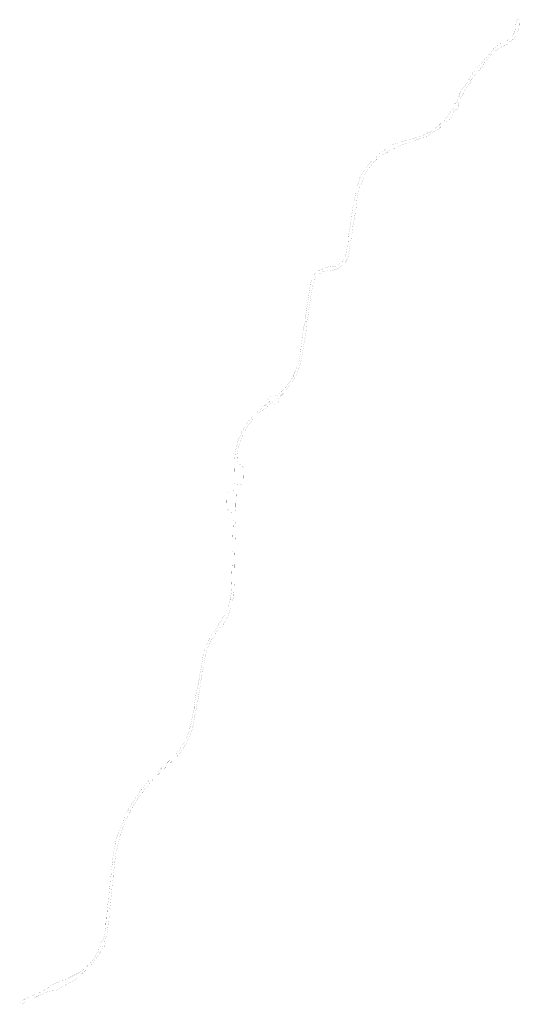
# Model space of a CAD drawing. Header units: metres. Extents: x 1307762 to 1330452, y 757120 to 801801.
import ezdxf

# ---------------------------------------------------------------- set-up
doc = ezdxf.new("R2010")
doc.units = ezdxf.units.M
doc.layers.add('__ЗПР_ЛО_(эксплуатация)', color=150, linetype='ГРАНИЦА_ОТВОДА2_Т', lineweight=100)
doc.styles.add('DSMB01', font='symbol.ttf')
doc.linetypes.add('ГРАНИЦА_ОТВОДА2_Т', pattern='A,20,-0.55,0.2,0,["D",DSMB01,S=2.5,R=180,X=1,Y=0.9],-0.45', length=21.2)

msp = doc.modelspace()

# ---------------------------------------------------------------- linework, layer by layer
at = {"layer": '__ЗПР_ЛО_(эксплуатация)', "lineweight": 140, "ltscale": 0.5, "const_width": 3, "flags": 128}
msp.add_lwpolyline([(1307764, 757236), (1307779, 757243), (1307807, 757257), (1308030, 757370), (1308071, 757388), (1308207, 757448), (1308228, 757474), (1308260, 757489), (1308292, 757485), (1308299, 757488), (1308306, 757491), (1308405, 757531), (1308455, 757552), (1308455, 757552), (1308481, 757563), (1308492, 757575), (1308507, 757582), (1308529, 757584), (1308573, 757600), (1309066, 757866), (1309108, 757899), (1309150, 757936), (1309182, 757964), (1309358, 758063), (1309555, 758131), (1309599, 758146), (1309603, 758147), (1309874, 758268), (1310016, 758331), (1310183, 758416), (1310316, 758481), (1310336, 758491), (1310440, 758545), (1310527, 758599), (1310643, 758688), (1310651, 758694), (1310721, 758751), (1310851, 758876), (1310937, 758970), (1310948, 758999), (1310958, 759011), (1310981, 759020), (1311072, 759130), (1311208, 759316), (1311234, 759358), (1311290, 759448), (1311290, 759449), (1311321, 759498), (1311334, 759519), (1311360, 759578), (1311352, 759612), (1311353, 759616), (1311353, 759616), (1311364, 759645), (1311395, 759659), (1311410, 759693), (1311418, 759712), (1311467, 759823), (1311469, 759827), (1311470, 759829), (1311407, 759903), (1311414, 759914), (1311415, 759916), (1311417, 759918), (1311461, 759984), (1311538, 760002), (1311582, 760141), (1311618, 760302), (1311631, 760350), (1311631, 760370), (1311643, 760448), (1311651, 760507), (1311661, 760585), (1311668, 760644), (1311674, 760743), (1311675, 760780), (1311675, 760784), (1311675, 760804), (1311675, 760807), (1311677, 760818), (1311678, 760823), (1311690, 760882), (1311696, 760936), (1311704, 761002), (1311704, 761042), (1311707, 761095), (1311708, 761112), (1311709, 761122), (1311713, 761169), (1311716, 761202), (1311727, 761241), (1311731, 761280), (1311734, 761320), (1311734, 761361), (1311738, 761400), (1311743, 761440), (1311754, 761560), (1311768, 761679), (1311780, 761758), (1311783, 761798), (1311790, 761877), (1311793, 761897), (1311800, 761957), (1311805, 761997), (1311809, 762026), (1311802, 762053), (1311803, 762068), (1311818, 762116), (1311822, 762156), (1311831, 762255), (1311840, 762355), (1311843, 762383), (1311843, 762386), (1311844, 762395), (1311859, 762494), (1311875, 762532), (1311880, 762616), (1311882, 762632), (1311888, 762712), (1311889, 762759), (1311890, 762775), (1311891, 762819), (1311892, 762832), (1311903, 762931), (1311914, 762991), (1311919, 763071), (1311922, 763098), (1311923, 763110), (1311926, 763190), (1311931, 763250), (1311938, 763310), (1311950, 763369), (1311955, 763406), (1311955, 763408), (1311958, 763428), (1311960, 763446), (1311960, 763447), (1311961, 763468), (1311959, 763529), (1311963, 763589), (1311966, 763609), (1311971, 763649), (1311985, 763709), (1311996, 763768), (1311996, 763809), (1312001, 763849), (1312010, 763909), (1312014, 763929), (1312027, 764008), (1312039, 764047), (1312049, 764107), (1312067, 764185), (1312074, 764225), (1312084, 764285), (1312086, 764293), (1312086, 764294), (1312086, 764294), (1312095, 764338), (1312095, 764338), (1312100, 764359), (1312105, 764384), (1312113, 764423), (1312127, 764503), (1312137, 764590), (1312139, 764601), (1312140, 764604), (1312140, 764605), (1312141, 764605), (1312166, 764660), (1312175, 764678), (1312215, 764793), (1312216, 764814), (1312234, 764869), (1312234, 764869), (1312249, 764912), (1312254, 764929), (1312276, 764985), (1312288, 765002), (1312298, 765023), (1312311, 765051), (1312313, 765057), (1312315, 765064), (1312315, 765066), (1312323, 765100), (1312324, 765106), (1312326, 765111), (1312331, 765127), (1312333, 765132), (1312334, 765136), (1312336, 765141), (1312336, 765141), (1312345, 765169), (1312377, 765249), (1312401, 765304), (1312440, 765397), (1312498, 765526), (1312514, 765563), (1312539, 765618), (1312555, 765655), (1312571, 765692), (1312584, 765731), (1312637, 765840), (1312659, 765874), (1312696, 765946), (1312705, 765963), (1312725, 765999), (1312735, 766016), (1312755, 766051), (1312781, 766113), (1312789, 766126), (1312839, 766189), (1312860, 766224), (1312913, 766309), (1312946, 766360), (1312967, 766394), (1312999, 766446), (1313032, 766496), (1313055, 766529), (1313089, 766579), (1313147, 766662), (1313159, 766678), (1313196, 766729), (1313227, 766776), (1313227, 766776), (1313253, 766816), (1313253, 766816), (1313261, 766828), (1313273, 766844), (1313285, 766860), (1313314, 766889), (1313340, 766920), (1313364, 766952), (1313416, 767014), (1313453, 767062), (1313466, 767078), (1313557, 767185), (1313638, 767275), (1313679, 767319), (1313707, 767349), (1313801, 767447), (1313809, 767455), (1313811, 767457), (1313811, 767457), (1313833, 767480), (1313933, 767579), (1313962, 767607), (1313991, 767634), (1314034, 767676), (1314067, 767722), (1314078, 767732), (1314121, 767759), (1314150, 767786), (1314194, 767827), (1314223, 767855), (1314252, 767882), (1314295, 767924), (1314338, 767965), (1314368, 767993), (1314455, 768075), (1314469, 768089), (1314512, 768131), (1314613, 768228), (1314642, 768255), (1314742, 768351), (1314784, 768393), (1314811, 768422), (1314838, 768450), (1314877, 768495), (1314915, 768540), (1314940, 768571), (1314976, 768617), (1315007, 768656), (1315008, 768657), (1315025, 768679), (1315028, 768683), (1315031, 768688), (1315059, 768727), (1315093, 768775), (1315126, 768824), (1315158, 768873), (1315189, 768923), (1315199, 768940), (1315209, 768957), (1315221, 768978), (1315271, 769072), (1315275, 769081), (1315283, 769098), (1315302, 769135), (1315327, 769183), (1315336, 769202), (1315344, 769220), (1315375, 769292), (1315397, 769346), (1315419, 769401), (1315432, 769438), (1315445, 769476), (1315457, 769513), (1315486, 769607), (1315491, 769678), (1315494, 769692), (1315498, 769700), (1315518, 769741), (1315539, 769836), (1315545, 769855), (1315567, 769952), (1315573, 769991), (1315580, 770031), (1315583, 770050), (1315594, 770109), (1315598, 770129), (1315602, 770149), (1315614, 770216), (1315617, 770233), (1315620, 770247), (1315626, 770280), (1315627, 770286), (1315629, 770296), (1315638, 770347), (1315641, 770365), (1315659, 770416), (1315662, 770422), (1315689, 770569), (1315686, 770600), (1315685, 770621), (1315687, 770641), (1315696, 770701), (1315716, 770819), (1315719, 770839), (1315720, 770879), (1315726, 770919), (1315729, 770938), (1315736, 770978), (1315739, 770998), (1315745, 771037), (1315763, 771136), (1315785, 771254), (1315792, 771293), (1315797, 771312), (1315802, 771332), (1315818, 771410), (1315826, 771449), (1315830, 771469), (1315852, 771567), (1315859, 771606), (1315879, 771664), (1315882, 771683), (1315890, 771743), (1315896, 771782), (1315906, 771842), (1315912, 771878), (1315928, 771980), (1315934, 772019), (1315942, 772063), (1315942, 772063), (1315946, 772090), (1315951, 772118), (1315956, 772147), (1315958, 772157), (1315980, 772275), (1316003, 772393), (1316019, 772472), (1316021, 772504), (1316022, 772516), (1316027, 772572), (1316035, 772611), (1316039, 772630), (1316047, 772670), (1316075, 772827), (1316086, 772887), (1316094, 772927), (1316103, 772967), (1316113, 773006), (1316118, 773026), (1316121, 773081), (1316125, 773095), (1316150, 773144), (1316155, 773163), (1316161, 773183), (1316174, 773221), (1316188, 773267), (1316192, 773279), (1316198, 773299), (1316204, 773318), (1316217, 773357), (1316224, 773376), (1316238, 773414), (1316245, 773433), (1316267, 773490), (1316275, 773509), (1316283, 773528), (1316291, 773547), (1316299, 773565), (1316337, 773615), (1316346, 773633), (1316355, 773651), (1316364, 773670), (1316373, 773688), (1316411, 773760), (1316420, 773777), (1316430, 773795), (1316435, 773804), (1316440, 773813), (1316452, 773835), (1316473, 773870), (1316481, 773883), (1316491, 773901), (1316518, 773944), (1316521, 773948), (1316524, 773952), (1316535, 773969), (1316581, 774036), (1316606, 774068), (1316618, 774085), (1316642, 774117), (1316654, 774134), (1316666, 774150), (1316678, 774166), (1316690, 774183), (1316714, 774215), (1316737, 774248), (1316748, 774264), (1316773, 774295), (1316775, 774342), (1316785, 774359), (1316798, 774374), (1316851, 774456), (1316871, 774491), (1316891, 774522), (1316914, 774554), (1316961, 774616), (1317023, 774715), (1317069, 774802), (1317095, 774854), (1317124, 774905), (1317146, 774958), (1317146, 774959), (1317163, 774997), (1317170, 775013), (1317176, 775054), (1317181, 775067), (1317208, 775104), (1317215, 775122), (1317223, 775140), (1317241, 775196), (1317250, 775214), (1317256, 775232), (1317267, 775267), (1317267, 775270), (1317283, 775328), (1317317, 775440), (1317322, 775529), (1317324, 775538), (1317350, 775653), (1317358, 775692), (1317370, 775809), (1317380, 775906), (1317383, 775965), (1317384, 775985), (1317384, 776044), (1317384, 776084), (1317385, 776104), (1317385, 776124), (1317382, 776184), (1317380, 776244), (1317382, 776274), (1317382, 776274), (1317385, 776341), (1317391, 776444), (1317391, 776484), (1317392, 776544), (1317394, 776624), (1317396, 776724), (1317401, 776844), (1317405, 776924), (1317411, 777024), (1317415, 777084), (1317420, 777183), (1317420, 777223), (1317421, 777354), (1317422, 777383), (1317422, 777403), (1317422, 777423), (1317423, 777443), (1317423, 777483), (1317415, 777582), (1317416, 777596), (1317429, 777663), (1317429, 777683), (1317432, 777763), (1317434, 777803), (1317434, 777903), (1317434, 777983), (1317435, 778083), (1317436, 778143), (1317436, 778163), (1317438, 778243), (1317440, 778303), (1317440, 778323), (1317441, 778363), (1317442, 778383), (1317443, 778423), (1317444, 778443), (1317447, 778483), (1317448, 778503), (1317450, 778563), (1317450, 778583), (1317450, 778623), (1317451, 778643), (1317452, 778703), (1317453, 778723), (1317454, 778743), (1317456, 778810), (1317456, 778823), (1317455, 778863), (1317451, 778903), (1317445, 779024), (1317462, 779084), (1317461, 779103), (1317460, 779164), (1317465, 779300), (1317466, 779308), (1317466, 779314), (1317466, 779320), (1317466, 779321), (1317467, 779346), (1317336, 779464), (1317294, 779502), (1317146, 779634), (1317149, 779740), (1317150, 779771), (1317159, 780148), (1317161, 780257), (1317158, 780315), (1317182, 780325), (1317225, 780342), (1317255, 780354), (1317479, 780348), (1317488, 780461), (1317496, 780557), (1317497, 780575), (1317498, 780595), (1317499, 780619), (1317499, 780620), (1317500, 780663), (1317492, 780700), (1317492, 780719), (1317505, 780782), (1317506, 780822), (1317507, 780902), (1317508, 780942), (1317508, 780982), (1317509, 781022), (1317509, 781055), (1317511, 781102), (1317512, 781142), (1317512, 781162), (1317512, 781182), (1317513, 781202), (1317513, 781220), (1317513, 781221), (1317513, 781222), (1317516, 781302), (1317517, 781342), (1317519, 781462), (1317522, 781542), (1317524, 781662), (1317524, 781685), (1317524, 781685), (1317527, 781762), (1317527, 781777), (1317527, 781782), (1317527, 781782), (1317527, 781782), (1317528, 781813), (1317528, 781813), (1317528, 781823), (1317529, 781837), (1317529, 781837), (1317529, 781837), (1317531, 781884), (1317532, 781904), (1317536, 781965), (1317542, 782026), (1317544, 782046), (1317546, 782066), (1317549, 782086), (1317551, 782106), (1317553, 782127), (1317556, 782147), (1317559, 782167), (1317565, 782207), (1317568, 782227), (1317584, 782307), (1317596, 782367), (1317601, 782387), (1317605, 782406), (1317614, 782446), (1317624, 782485), (1317638, 782540), (1317639, 782545), (1317645, 782564), (1317650, 782584), (1317656, 782603), (1317668, 782642), (1317674, 782661), (1317687, 782700), (1317700, 782739), (1317714, 782777), (1317728, 782815), (1317758, 782891), (1317789, 782966), (1317797, 782984), (1317806, 783003), (1317814, 783022), (1317822, 783040), (1317827, 783060), (1317853, 783134), (1317860, 783148), (1317883, 783181), (1317883, 783181), (1317913, 783223), (1317937, 783256), (1317969, 783308), (1317990, 783342), (1318013, 783376), (1318043, 783430), (1318054, 783446), (1318101, 783513), (1318138, 783562), (1318265, 783708), (1318271, 783716), (1318285, 783731), (1318340, 783791), (1318354, 783805), (1318368, 783820), (1318388, 783842), (1318410, 783864), (1318446, 783899), (1318483, 783934), (1318498, 783948), (1318558, 784002), (1318589, 784029), (1318649, 784084), (1318690, 784118), (1318709, 784157), (1318736, 784179), (1318770, 784206), (1318812, 784239), (1318818, 784243), (1318858, 784275), (1318885, 784297), (1318940, 784325), (1318961, 784335), (1318966, 784340), (1318977, 784347), (1318992, 784360), (1319023, 784385), (1319054, 784411), (1319069, 784424), (1319120, 784473), (1319139, 784490), (1319140, 784491), (1319147, 784498), (1319156, 784507), (1319176, 784525), (1319112, 784579), (1319091, 784562), (1319091, 784562), (1319089, 784561), (1319011, 784621), (1319015, 784626), (1319015, 784627), (1319032, 784654), (1319091, 784684), (1319156, 784733), (1319165, 784740), (1319174, 784746), (1319178, 784749), (1319185, 784752), (1319190, 784755), (1319195, 784758), (1319202, 784761), (1319208, 784763), (1319213, 784765), (1319219, 784767), (1319225, 784769), (1319232, 784771), (1319238, 784772), (1319244, 784773), (1319250, 784774), (1319256, 784775), (1319262, 784776), (1319269, 784776), (1319275, 784776), (1319281, 784776), (1319340, 784772), (1319344, 784771), (1319349, 784768), (1319355, 784766), (1319361, 784764), (1319367, 784761), (1319373, 784758), (1319378, 784755), (1319383, 784751), (1319389, 784748), (1319394, 784744), (1319397, 784742), (1319451, 784745), (1319489, 784776), (1319526, 784808), (1319556, 784834), (1319586, 784859), (1319599, 784873), (1319630, 784898), (1319672, 784932), (1319677, 784936), (1319704, 784963), (1319737, 785013), (1319742, 785018), (1319805, 785058), (1319817, 785073), (1319830, 785089), (1319879, 785151), (1319903, 785182), (1319914, 785198), (1319926, 785214), (1319972, 785278), (1319995, 785310), (1320006, 785327), (1320017, 785343), (1320039, 785375), (1320050, 785392), (1320061, 785408), (1320082, 785442), (1320093, 785458), (1320104, 785478), (1320113, 785492), (1320123, 785509), (1320143, 785543), (1320163, 785577), (1320172, 785595), (1320182, 785612), (1320181, 785651), (1320183, 785656), (1320197, 785682), (1320270, 785832), (1320279, 785856), (1320310, 785900), (1320317, 785918), (1320345, 785992), (1320352, 786011), (1320358, 786029), (1320365, 786048), (1320371, 786066), (1320378, 786085), (1320384, 786104), (1320390, 786122), (1320396, 786141), (1320402, 786160), (1320408, 786179), (1320414, 786197), (1320413, 786250), (1320415, 786258), (1320444, 786312), (1320449, 786331), (1320461, 786389), (1320465, 786408), (1320475, 786466), (1320485, 786525), (1320508, 786682), (1320510, 786702), (1320513, 786722), (1320515, 786742), (1320519, 786762), (1320521, 786781), (1320524, 786801), (1320527, 786821), (1320530, 786843), (1320538, 786900), (1320549, 787000), (1320557, 787079), (1320559, 787099), (1320564, 787139), (1320566, 787159), (1320572, 787199), (1320573, 787218), (1320576, 787238), (1320579, 787258), (1320583, 787298), (1320587, 787358), (1320594, 787418), (1320602, 787457), (1320606, 787477), (1320609, 787496), (1320615, 787536), (1320618, 787556), (1320621, 787575), (1320626, 787615), (1320632, 787655), (1320635, 787674), (1320639, 787694), (1320643, 787714), (1320649, 787753), (1320655, 787793), (1320662, 787832), (1320665, 787852), (1320672, 787891), (1320680, 787931), (1320683, 787950), (1320712, 788027), (1320725, 788106), (1320737, 788185), (1320725, 788267), (1320727, 788281), (1320751, 788365), (1320754, 788385), (1320760, 788424), (1320763, 788444), (1320765, 788464), (1320769, 788484), (1320772, 788503), (1320775, 788523), (1320778, 788543), (1320781, 788562), (1320785, 788582), (1320788, 788602), (1320791, 788622), (1320798, 788661), (1320829, 788859), (1320832, 788878), (1320835, 788898), (1320838, 788918), (1320841, 788938), (1320844, 788958), (1320856, 789037), (1320858, 789057), (1320868, 789116), (1320870, 789136), (1320879, 789195), (1320882, 789215), (1320888, 789254), (1320890, 789274), (1320893, 789294), (1320896, 789314), (1320901, 789354), (1320904, 789373), (1320912, 789433), (1320915, 789452), (1320918, 789472), (1320921, 789492), (1320924, 789512), (1320926, 789532), (1320932, 789571), (1320936, 789611), (1320939, 789631), (1320946, 789690), (1320948, 789710), (1320950, 789730), (1320953, 789771), (1320954, 789791), (1320956, 789812), (1320982, 789871), (1320986, 789892), (1320992, 789913), (1320998, 789933), (1321004, 789954), (1321019, 789994), (1321027, 790014), (1321044, 790053), (1321054, 790072), (1321073, 790110), (1321096, 790146), (1321108, 790164), (1321120, 790182), (1321132, 790199), (1321146, 790216), (1321159, 790233), (1321173, 790249), (1321187, 790265), (1321209, 790306), (1321220, 790317), (1321312, 790406), (1321319, 790411), (1321344, 790428), (1321405, 790438), (1321522, 790491), (1321524, 790492), (1321630, 790540), (1321807, 790592), (1321812, 790592), (1321827, 790591), (1321853, 790588), (1321891, 790584), (1321910, 790583), (1321928, 790582), (1321946, 790581), (1321964, 790583), (1321981, 790585), (1321999, 790588), (1322017, 790587), (1322035, 790590), (1322052, 790595), (1322070, 790599), (1322087, 790604), (1322104, 790610), (1322121, 790616), (1322138, 790622), (1322155, 790629), (1322203, 790654), (1322219, 790662), (1322234, 790672), (1322263, 790693), (1322278, 790704), (1322292, 790715), (1322306, 790726), (1322320, 790737), (1322333, 790750), (1322347, 790761), (1322360, 790774), (1322373, 790787), (1322384, 790800), (1322396, 790814), (1322408, 790828), (1322441, 790870), (1322454, 790886), (1322473, 790914), (1322482, 790929), (1322492, 790945), (1322514, 790974), (1322529, 791008), (1322537, 791024), (1322551, 791058), (1322557, 791076), (1322560, 791094), (1322566, 791121), (1322568, 791129), (1322573, 791147), (1322577, 791166), (1322582, 791185), (1322586, 791204), (1322590, 791233), (1322592, 791243), (1322603, 791302), (1322611, 791341), (1322614, 791361), (1322629, 791460), (1322631, 791480), (1322642, 791539), (1322667, 791596), (1322671, 791635), (1322673, 791655), (1322676, 791695), (1322678, 791715), (1322679, 791735), (1322671, 791865), (1322671, 791865), (1322670, 791878), (1322677, 791938), (1322681, 791988), (1322683, 792002), (1322709, 792091), (1322722, 792153), (1322723, 792161), (1322724, 792168), (1322724, 792170), (1322729, 792213), (1322736, 792253), (1322739, 792272), (1322747, 792312), (1322755, 792340), (1322768, 792389), (1322770, 792400), (1322770, 792400), (1322785, 792488), (1322802, 792586), (1322816, 792726), (1322820, 792762), (1322844, 792985), (1322845, 792986), (1322845, 792986), (1322864, 793083), (1322872, 793122), (1322886, 793221), (1322889, 793261), (1322894, 793301), (1322903, 793360), (1322912, 793407), (1322913, 793409), (1322915, 793419), (1322927, 793458), (1322945, 793536), (1322951, 793575), (1322961, 793634), (1322976, 793693), (1322988, 793752), (1322993, 793792), (1323007, 793872), (1323016, 793932), (1323016, 794005), (1323019, 794020), (1323076, 794190), (1323125, 794324), (1323130, 794341), (1323141, 794383), (1323146, 794400), (1323160, 794454), (1323160, 794454), (1323206, 794622), (1323247, 794694), (1323259, 794710), (1323260, 794711), (1323299, 794760), (1323340, 794830), (1323361, 794865), (1323383, 794900), (1323406, 794933), (1323418, 794950), (1323438, 794985), (1323449, 795003), (1323460, 795020), (1323471, 795037), (1323494, 795071), (1323506, 795087), (1323518, 795104), (1323531, 795120), (1323536, 795126), (1323539, 795130), (1323544, 795136), (1323557, 795151), (1323562, 795158), (1323582, 795183), (1323617, 795234), (1323678, 795316), (1323704, 795347), (1323760, 795379), (1323788, 795408), (1323847, 795465), (1323889, 795509), (1323919, 795536), (1323950, 795563), (1323984, 795610), (1324152, 795759), (1324179, 795783), (1324223, 795811), (1324246, 795825), (1324256, 795831), (1324308, 795863), (1324355, 795903), (1324383, 795935), (1324408, 795972), (1324421, 795982), (1324424, 795986), (1324462, 796003), (1324517, 796031), (1324573, 796059), (1324628, 796085), (1324665, 796104), (1324740, 796138), (1324759, 796147), (1324778, 796155), (1324797, 796163), (1324827, 796175), (1324855, 796186), (1324868, 796189), (1324876, 796191), (1324893, 796195), (1324894, 796196), (1324917, 796202), (1324954, 796212), (1324993, 796224), (1325051, 796245), (1325118, 796263), (1325148, 796271), (1325178, 796280), (1325224, 796295), (1325262, 796309), (1325281, 796316), (1325320, 796326), (1325377, 796344), (1325440, 796342), (1325536, 796371), (1325555, 796377), (1325574, 796383), (1325594, 796388), (1325613, 796394), (1325651, 796406), (1325670, 796412), (1325677, 796414), (1325727, 796431), (1325746, 796438), (1325811, 796468), (1325825, 796472), (1325949, 796516), (1326008, 796528), (1326026, 796536), (1326044, 796544), (1326061, 796552), (1326084, 796562), (1326183, 796607), (1326187, 796609), (1326193, 796612), (1326283, 796660), (1326379, 796706), (1326398, 796716), (1326433, 796735), (1326450, 796744), (1326463, 796752), (1326484, 796764), (1326500, 796775), (1326527, 796793), (1326533, 796797), (1326549, 796808), (1326566, 796819), (1326600, 796839), (1326631, 796868), (1326631, 796868), (1326673, 796906), (1326704, 796931), (1326756, 796970), (1326766, 796978), (1326797, 797003), (1326812, 797015), (1326868, 797071), (1326897, 797098), (1326939, 797138), (1326967, 797166), (1326996, 797192), (1327042, 797230), (1327081, 797274), (1327116, 797322), (1327172, 797402), (1327185, 797417), (1327197, 797432), (1327209, 797448), (1327221, 797463), (1327233, 797479), (1327245, 797494), (1327267, 797526), (1327279, 797542), (1327303, 797572), (1327327, 797604), (1327352, 797634), (1327421, 797706), (1327440, 797741), (1327458, 797774), (1327425, 797795), (1327421, 797860), (1327477, 797974), (1327533, 798000), (1327564, 797993), (1327580, 798022), (1327617, 798070), (1327631, 798107), (1327645, 798144), (1327661, 798201), (1327702, 798294), (1327710, 798313), (1327746, 798386), (1327751, 798452), (1327763, 798491), (1327806, 798562), (1327827, 798597), (1327837, 798615), (1327873, 798665), (1327874, 798666), (1327874, 798666), (1327885, 798682), (1327908, 798715), (1327921, 798732), (1327936, 798753), (1327991, 798830), (1328001, 798847), (1328025, 798879), (1328046, 798913), (1328079, 798963), (1328131, 799025), (1328150, 799060), (1328171, 799094), (1328172, 799096), (1328219, 799207), (1328232, 799223), (1328260, 799253), (1328274, 799268), (1328288, 799284), (1328300, 799300), (1328311, 799317), (1328322, 799334), (1328338, 799399), (1328341, 799404), (1328383, 799443), (1328395, 799459), (1328408, 799475), (1328414, 799482), (1328421, 799490), (1328435, 799505), (1328475, 799549), (1328489, 799564), (1328503, 799578), (1328532, 799606), (1328536, 799611), (1328554, 799633), (1328569, 799653), (1328582, 799669), (1328595, 799684), (1328608, 799699), (1328612, 799703), (1328612, 799703), (1328623, 799713), (1328699, 799806), (1328740, 799824), (1328778, 799870), (1328817, 799915), (1328842, 799946), (1328882, 799992), (1328908, 800022), (1328925, 800042), (1328934, 800052), (1328960, 800083), (1329013, 800143), (1329065, 800204), (1329104, 800249), (1329212, 800396), (1329253, 800450), (1329292, 800492), (1329294, 800494), (1329294, 800494), (1329300, 800499), (1329392, 800569), (1329504, 800670), (1329526, 800687), (1329526, 800687), (1329528, 800688), (1329539, 800696), (1329582, 800721), (1329583, 800722), (1329607, 800735), (1329620, 800741), (1329771, 800792), (1329798, 800801), (1329804, 800804), (1329934, 800875), (1329937, 800877), (1329943, 800882), (1329971, 800900), (1329977, 800904), (1329982, 800908), (1330036, 800950), (1330116, 801032), (1330147, 801083), (1330156, 801097), (1330244, 801272), (1330258, 801300), (1330264, 801377), (1330295, 801591), (1330314, 801682), (1330332, 801741), (1330346, 801800), (1330432, 801790), (1330450, 801768), (1330447, 801668), (1330440, 801441), (1330430, 801401), (1330423, 801379), (1330406, 801339), (1330339, 801227), (1330295, 801096), (1330287, 801075), (1330282, 801065), (1330267, 801043), (1330215, 800974), (1330171, 800915), (1330144, 800889), (1330047, 800821), (1330010, 800788), (1330006, 800784), (1330000, 800778), (1329968, 800746), (1329962, 800740), (1329958, 800736), (1329887, 800680), (1329850, 800656), (1329815, 800639), (1329815, 800639), (1329813, 800639), (1329733, 800600), (1329648, 800565), (1329529, 800510), (1329492, 800479), (1329347, 800358), (1329323, 800335), (1329298, 800325), (1329270, 800314), (1329188, 800230), (1329158, 800179), (1329049, 800048), (1329030, 800025), (1329006, 799993), (1328973, 799968), (1328948, 799937), (1328923, 799905), (1328897, 799875), (1328859, 799829), (1328830, 799775), (1328791, 799729), (1328766, 799698), (1328746, 799663), (1328744, 799661), (1328744, 799661), (1328712, 799613), (1328701, 799594), (1328692, 799578), (1328687, 799571), (1328669, 799545), (1328656, 799530), (1328643, 799514), (1328630, 799499), (1328617, 799484), (1328603, 799469), (1328591, 799453), (1328578, 799438), (1328565, 799423), (1328552, 799408), (1328521, 799382), (1328507, 799368), (1328494, 799353), (1328481, 799339), (1328462, 799318), (1328442, 799294), (1328428, 799272), (1328398, 799229), (1328390, 799211), (1328381, 799193), (1328373, 799176), (1328362, 799159), (1328299, 799107), (1328289, 799090), (1328289, 799089), (1328268, 799055), (1328256, 799039), (1328191, 798914), (1328158, 798864), (1328146, 798848), (1328135, 798831), (1328115, 798796), (1328104, 798780), (1328071, 798730), (1328054, 798700), (1328051, 798695), (1328046, 798685), (1328031, 798661), (1327992, 798597), (1327980, 798577), (1327972, 798565), (1327972, 798565), (1327970, 798561), (1327941, 798510), (1327932, 798492), (1327923, 798475), (1327913, 798458), (1327866, 798372), (1327816, 798309), (1327789, 798256), (1327765, 798202), (1327715, 798049), (1327706, 798030), (1327688, 797994), (1327672, 797957), (1327682, 797931), (1327702, 797909), (1327709, 797851), (1327656, 797736), (1327568, 797718), (1327543, 797730), (1327535, 797707), (1327526, 797689), (1327489, 797639), (1327477, 797623), (1327460, 797561), (1327454, 797540), (1327438, 797501), (1327405, 797449), (1327383, 797414), (1327371, 797398), (1327359, 797381), (1327346, 797365), (1327333, 797349), (1327320, 797333), (1327306, 797318), (1327292, 797302), (1327279, 797287), (1327265, 797272), (1327146, 797186), (1327129, 797168), (1327103, 797142), (1327073, 797115), (1327059, 797100), (1327029, 797073), (1326998, 797046), (1326956, 797002), (1326911, 796960), (1326822, 796876), (1326807, 796862), (1326793, 796850), (1326789, 796847), (1326776, 796836), (1326753, 796826), (1326741, 796821), (1326699, 796803), (1326682, 796791), (1326666, 796779), (1326650, 796767), (1326616, 796744), (1326600, 796732), (1326583, 796721), (1326514, 796678), (1326479, 796657), (1326444, 796636), (1326391, 796605), (1326374, 796595), (1326337, 796556), (1326305, 796539), (1326214, 796498), (1326209, 796496), (1326161, 796474), (1326143, 796464), (1326129, 796457), (1326060, 796450), (1326022, 796437), (1325965, 796416), (1325945, 796410), (1325926, 796403), (1325907, 796396), (1325868, 796384), (1325793, 796357), (1325774, 796350), (1325755, 796344), (1325717, 796332), (1325698, 796326), (1325684, 796321), (1325660, 796311), (1325641, 796305), (1325622, 796300), (1325564, 796285), (1325545, 796279), (1325526, 796272), (1325507, 796266), (1325488, 796259), (1325436, 796226), (1325340, 796196), (1325302, 796184), (1325264, 796171), (1325189, 796135), (1325136, 796112), (1325128, 796109), (1325064, 796079), (1324991, 796053), (1324956, 796038), (1324930, 796024), (1324904, 796011), (1324903, 796011), (1324887, 796003), (1324880, 795999), (1324869, 795994), (1324851, 795985), (1324833, 795978), (1324814, 795974), (1324752, 795968), (1324698, 795947), (1324662, 795931), (1324644, 795922), (1324610, 795903), (1324593, 795894), (1324543, 795862), (1324529, 795848), (1324500, 795821), (1324413, 795741), (1324398, 795728), (1324382, 795717), (1324341, 795707), (1324341, 795707), (1324305, 795699), (1324280, 795693), (1324230, 795663), (1324227, 795661), (1324221, 795657), (1324179, 795632), (1324169, 795625), (1324146, 795610), (1324115, 795587), (1324053, 795538), (1323981, 795471), (1323952, 795443), (1323923, 795417), (1323895, 795389), (1323867, 795361), (1323841, 795332), (1323775, 795258), (1323749, 795229), (1323724, 795198), (1323700, 795142), (1323676, 795111), (1323651, 795081), (1323613, 795036), (1323598, 795017), (1323587, 795006), (1323577, 794994), (1323575, 794992), (1323574, 794991), (1323564, 794974), (1323553, 794958), (1323533, 794924), (1323523, 794907), (1323513, 794890), (1323493, 794856), (1323473, 794822), (1323393, 794687), (1323387, 794668), (1323378, 794638), (1323363, 794592), (1323357, 794574), (1323351, 794555), (1323296, 794411), (1323296, 794411), (1323282, 794376), (1323277, 794362), (1323265, 794329), (1323252, 794295), (1323237, 794264), (1323188, 794157), (1323174, 794120), (1323161, 794083), (1323143, 794027), (1323131, 793979), (1323120, 793931), (1323102, 793834), (1323090, 793756), (1323083, 793717), (1323078, 793677), (1323069, 793557), (1323064, 793497), (1323058, 793438), (1323054, 793398), (1323050, 793352), (1323050, 793350), (1323050, 793338), (1323044, 793298), (1323038, 793259), (1323030, 793219), (1323022, 793180), (1323005, 793102), (1323004, 793082), (1323002, 793042), (1322995, 793002), (1322991, 792975), (1322969, 792817), (1322962, 792764), (1322950, 792706), (1322938, 792647), (1322915, 792529), (1322902, 792470), (1322888, 792391), (1322886, 792371), (1322885, 792351), (1322882, 792311), (1322880, 792290), (1322880, 792290), (1322878, 792271), (1322875, 792245), (1322874, 792232), (1322871, 792212), (1322868, 792192), (1322861, 792152), (1322860, 792145), (1322858, 792138), (1322858, 792134), (1322844, 792069), (1322840, 791994), (1322837, 791938), (1322836, 791914), (1322832, 791874), (1322828, 791834), (1322827, 791831), (1322827, 791831), (1322820, 791815), (1322788, 791734), (1322782, 791720), (1322780, 791700), (1322774, 791620), (1322771, 791602), (1322770, 791600), (1322753, 791481), (1322751, 791461), (1322747, 791442), (1322743, 791422), (1322739, 791402), (1322734, 791383), (1322730, 791363), (1322719, 791304), (1322715, 791285), (1322713, 791265), (1322710, 791245), (1322706, 791215), (1322700, 791165), (1322697, 791144), (1322693, 791124), (1322686, 791093), (1322683, 791083), (1322676, 791062), (1322670, 791042), (1322664, 791021), (1322659, 791001), (1322652, 790980), (1322645, 790960), (1322636, 790941), (1322627, 790921), (1322618, 790902), (1322609, 790883), (1322599, 790863), (1322589, 790844), (1322579, 790825), (1322568, 790807), (1322556, 790789), (1322544, 790771), (1322531, 790754), (1322517, 790738), (1322503, 790721), (1322489, 790705), (1322474, 790690), (1322459, 790675), (1322443, 790660), (1322403, 790640), (1322386, 790627), (1322370, 790614), (1322352, 790602), (1322335, 790590), (1322317, 790579), (1322300, 790567), (1322282, 790555), (1322264, 790545), (1322213, 790503), (1322193, 790494), (1322174, 790485), (1322154, 790477), (1322134, 790469), (1322113, 790462), (1322093, 790456), (1322069, 790447), (1322052, 790441), (1321967, 790420), (1321962, 790419), (1321946, 790416), (1321882, 790413), (1321836, 790429), (1321816, 790427), (1321801, 790426), (1321782, 790425), (1321763, 790424), (1321744, 790422), (1321720, 790419), (1321707, 790417), (1321670, 790409), (1321659, 790405), (1321634, 790399), (1321616, 790394), (1321572, 790378), (1321559, 790373), (1321549, 790369), (1321513, 790354), (1321479, 790339), (1321463, 790330), (1321431, 790312), (1321420, 790306), (1321415, 790303), (1321393, 790289), (1321384, 790283), (1321368, 790272), (1321353, 790261), (1321338, 790251), (1321324, 790239), (1321306, 790224), (1321296, 790215), (1321279, 790198), (1321257, 790174), (1321244, 790161), (1321232, 790146), (1321221, 790132), (1321209, 790117), (1321198, 790102), (1321188, 790087), (1321178, 790071), (1321168, 790055), (1321158, 790039), (1321149, 790022), (1321141, 790006), (1321125, 789972), (1321118, 789955), (1321111, 789937), (1321106, 789880), (1321101, 789863), (1321096, 789845), (1321081, 789790), (1321077, 789772), (1321073, 789752), (1321067, 789720), (1321057, 789674), (1321053, 789654), (1321047, 789615), (1321044, 789595), (1321033, 789536), (1321030, 789516), (1321027, 789496), (1321013, 789418), (1321007, 789378), (1321004, 789358), (1320988, 789260), (1320984, 789240), (1320981, 789224), (1320977, 789201), (1320975, 789181), (1320972, 789161), (1320968, 789141), (1320965, 789121), (1320962, 789102), (1320952, 789043), (1320946, 789003), (1320943, 788983), (1320937, 788944), (1320933, 788924), (1320930, 788904), (1320927, 788884), (1320924, 788865), (1320921, 788845), (1320918, 788825), (1320910, 788766), (1320907, 788746), (1320899, 788686), (1320893, 788647), (1320882, 788568), (1320880, 788548), (1320862, 788429), (1320859, 788409), (1320852, 788370), (1320850, 788350), (1320833, 788292), (1320826, 788252), (1320824, 788233), (1320815, 788173), (1320808, 788134), (1320798, 788054), (1320795, 788035), (1320790, 787995), (1320791, 787914), (1320787, 787874), (1320784, 787854), (1320783, 787834), (1320781, 787814), (1320779, 787794), (1320769, 787675), (1320767, 787655), (1320759, 787595), (1320747, 787516), (1320734, 787437), (1320724, 787378), (1320718, 787359), (1320708, 787320), (1320705, 787300), (1320702, 787280), (1320699, 787260), (1320688, 787201), (1320682, 787162), (1320679, 787142), (1320676, 787122), (1320672, 787103), (1320669, 787083), (1320661, 787044), (1320654, 787004), (1320650, 786985), (1320647, 786965), (1320624, 786827), (1320615, 786767), (1320607, 786708), (1320604, 786688), (1320598, 786649), (1320591, 786609), (1320585, 786570), (1320583, 786550), (1320580, 786530), (1320576, 786510), (1320561, 786430), (1320558, 786410), (1320553, 786390), (1320546, 786350), (1320542, 786330), (1320537, 786310), (1320516, 786222), (1320513, 786212), (1320509, 786197), (1320503, 786172), (1320486, 786114), (1320475, 786075), (1320469, 786055), (1320463, 786036), (1320457, 786016), (1320438, 785958), (1320431, 785939), (1320418, 785900), (1320411, 785881), (1320403, 785862), (1320360, 785792), (1320357, 785785), (1320352, 785774), (1320342, 785756), (1320326, 785719), (1320318, 785700), (1320310, 785682), (1320301, 785663), (1320283, 785627), (1320237, 785536), (1320227, 785519), (1320217, 785501), (1320208, 785483), (1320178, 785430), (1320168, 785412), (1320157, 785395), (1320137, 785360), (1320115, 785325), (1320104, 785308), (1320082, 785274), (1320070, 785258), (1320059, 785241), (1320046, 785225), (1320034, 785208), (1319998, 785159), (1319986, 785143), (1319960, 785111), (1319947, 785096), (1319908, 785049), (1319881, 785019), (1319853, 784989), (1319822, 784935), (1319807, 784921), (1319748, 784866), (1319722, 784833), (1319690, 784800), (1319679, 784790), (1319606, 784719), (1319591, 784705), (1319575, 784692), (1319567, 784685), (1319544, 784665), (1319528, 784652), (1319515, 784595), (1319517, 784591), (1319519, 784585), (1319521, 784579), (1319523, 784572), (1319525, 784566), (1319526, 784560), (1319528, 784553), (1319529, 784547), (1319529, 784541), (1319526, 784493), (1319509, 784439), (1319507, 784433), (1319505, 784427), (1319503, 784421), (1319500, 784415), (1319496, 784408), (1319493, 784403), (1319489, 784396), (1319417, 784326), (1319398, 784304), (1319398, 784304), (1319397, 784302), (1319322, 784365), (1319324, 784366), (1319324, 784366), (1319340, 784386), (1319273, 784448), (1319248, 784430), (1319238, 784422), (1319229, 784416), (1319228, 784415), (1319203, 784396), (1319165, 784368), (1319155, 784360), (1319116, 784334), (1319100, 784321), (1319085, 784308), (1319054, 784282), (1319030, 784261), (1319015, 784248), (1319011, 784245), (1319009, 784243), (1318994, 784230), (1318969, 784208), (1318928, 784174), (1318893, 784146), (1318883, 784138), (1318855, 784116), (1318837, 784102), (1318754, 784038), (1318728, 784018), (1318712, 784007), (1318696, 783995), (1318650, 783959), (1318635, 783946), (1318620, 783933), (1318590, 783907), (1318576, 783894), (1318537, 783856), (1318511, 783832), (1318456, 783776), (1318410, 783726), (1318396, 783712), (1318357, 783667), (1318344, 783653), (1318306, 783607), (1318270, 783561), (1318237, 783512), (1318225, 783496), (1318224, 783494), (1318202, 783464), (1318190, 783449), (1318179, 783433), (1318168, 783417), (1318134, 783368), (1318123, 783352), (1318050, 783236), (1318031, 783201), (1318021, 783184), (1318011, 783167), (1318001, 783147), (1318001, 783147), (1317984, 783115), (1317970, 783090), (1317956, 783063), (1317947, 783046), (1317938, 783028), (1317929, 783011), (1317921, 782993), (1317908, 782977), (1317892, 782942), (1317883, 782924), (1317875, 782906), (1317837, 782815), (1317816, 782760), (1317809, 782742), (1317796, 782705), (1317783, 782668), (1317759, 782593), (1317753, 782574), (1317748, 782555), (1317742, 782536), (1317735, 782510), (1317732, 782498), (1317727, 782479), (1317722, 782460), (1317717, 782441), (1317702, 782384), (1317697, 782365), (1317693, 782326), (1317689, 782307), (1317677, 782269), (1317673, 782249), (1317670, 782230), (1317666, 782211), (1317660, 782172), (1317657, 782152), (1317652, 782113), (1317648, 782074), (1317647, 782063), (1317644, 782015), (1317642, 781996), (1317642, 781985), (1317641, 781976), (1317639, 781937), (1317636, 781878), (1317635, 781858), (1317634, 781805), (1317634, 781805), (1317634, 781805), (1317634, 781800), (1317633, 781782), (1317633, 781781), (1317633, 781760), (1317633, 781750), (1317633, 781750), (1317632, 781744), (1317693, 781690), (1317693, 781690), (1317951, 781461), (1317946, 781274), (1317946, 781274), (1317934, 780735), (1317898, 780732), (1317855, 780728), (1317606, 780705), (1317605, 780636), (1317605, 780635), (1317605, 780612), (1317605, 780592), (1317606, 780574), (1317602, 780481), (1317602, 780475), (1317599, 780440), (1317599, 780420), (1317598, 780400), (1317598, 780380), (1317597, 780360), (1317597, 780340), (1317596, 780325), (1317596, 780300), (1317595, 780286), (1317594, 780241), (1317593, 780206), (1317592, 780180), (1317590, 780140), (1317589, 780080), (1317588, 780040), (1317586, 780000), (1317585, 779980), (1317582, 779940), (1317580, 779900), (1317577, 779760), (1317577, 779700), (1317582, 779640), (1317582, 779620), (1317582, 779600), (1317581, 779580), (1317580, 779560), (1317574, 779500), (1317572, 779460), (1317571, 779439), (1317570, 779380), (1317570, 779325), (1317569, 779300), (1317568, 779241), (1317565, 779162), (1317565, 779141), (1317565, 779061), (1317566, 779026), (1317561, 778941), (1317560, 778921), (1317557, 778901), (1317557, 778841), (1317558, 778821), (1317557, 778781), (1317556, 778725), (1317556, 778723), (1317556, 778721), (1317555, 778701), (1317555, 778681), (1317555, 778661), (1317555, 778641), (1317554, 778621), (1317552, 778601), (1317551, 778561), (1317552, 778541), (1317552, 778501), (1317551, 778421), (1317550, 778361), (1317550, 778321), (1317548, 778281), (1317546, 778221), (1317544, 778181), (1317544, 778161), (1317543, 778121), (1317539, 778021), (1317538, 777961), (1317537, 777901), (1317537, 777881), (1317536, 777781), (1317536, 777721), (1317533, 777581), (1317530, 777481), (1317529, 777441), (1317526, 777361), (1317523, 777281), (1317522, 777258), (1317519, 777201), (1317519, 777101), (1317518, 777041), (1317517, 777001), (1317515, 776861), (1317513, 776821), (1317511, 776741), (1317507, 776641), (1317508, 776541), (1317510, 776501), (1317509, 776340), (1317509, 776299), (1317509, 776261), (1317507, 776221), (1317501, 776141), (1317498, 776081), (1317497, 776061), (1317496, 776021), (1317496, 776001), (1317492, 775920), (1317491, 775858), (1317485, 775797), (1317483, 775777), (1317480, 775757), (1317472, 775717), (1317471, 775676), (1317467, 775615), (1317474, 775535), (1317473, 775530), (1317419, 775458), (1317415, 775441), (1317413, 775432), (1317412, 775429), (1317410, 775418), (1317405, 775399), (1317401, 775337), (1317367, 775198), (1317331, 775059), (1317302, 774978), (1317291, 774943), (1317277, 774904), (1317268, 774879), (1317266, 774873), (1317265, 774872), (1317263, 774866), (1317225, 774771), (1317211, 774731), (1317193, 774694), (1317166, 774639), (1317108, 774529), (1317106, 774525), (1317097, 774512), (1317064, 774460), (1317043, 774424), (1317016, 774368), (1316986, 774313), (1316975, 774295), (1316927, 774254), (1316909, 774241), (1316860, 774227), (1316819, 774182), (1316794, 774154), (1316792, 774152), (1316765, 774123), (1316753, 774108), (1316740, 774092), (1316728, 774077), (1316716, 774062), (1316703, 774046), (1316692, 774030), (1316680, 774015), (1316673, 773978), (1316671, 773967), (1316668, 773962), (1316661, 773952), (1316654, 773942), (1316654, 773942), (1316652, 773938), (1316644, 773935), (1316618, 773924), (1316609, 773920), (1316575, 773871), (1316566, 773854), (1316560, 773835), (1316548, 773779), (1316530, 773749), (1316498, 773734), (1316489, 773716), (1316479, 773699), (1316469, 773682), (1316451, 773647), (1316441, 773630), (1316433, 773612), (1316424, 773595), (1316415, 773577), (1316406, 773559), (1316402, 773518), (1316393, 773500), (1316385, 773482), (1316352, 773411), (1316337, 773375), (1316329, 773357), (1316307, 773302), (1316300, 773284), (1316293, 773265), (1316274, 773210), (1316267, 773191), (1316255, 773154), (1316239, 773097), (1316228, 773059), (1316213, 773002), (1316195, 772926), (1316182, 772868), (1316175, 772829), (1316171, 772810), (1316161, 772751), (1316157, 772731), (1316143, 772653), (1316139, 772633), (1316130, 772574), (1316127, 772554), (1316107, 772497), (1316097, 772438), (1316096, 772429), (1316091, 772398), (1316087, 772378), (1316084, 772358), (1316078, 772319), (1316072, 772279), (1316069, 772260), (1316063, 772225), (1316061, 772212), (1316059, 772200), (1316061, 772195), (1316073, 772162), (1316072, 772157), (1316069, 772138), (1316065, 772128), (1316041, 772102), (1316034, 772063), (1316030, 772043), (1316039, 771994), (1316040, 771985), (1316039, 771981), (1316037, 771961), (1316036, 771951), (1316011, 771925), (1315997, 771847), (1315993, 771826), (1315982, 771767), (1315978, 771748), (1315975, 771728), (1315971, 771708), (1315960, 771649), (1315964, 771588), (1315960, 771568), (1315957, 771548), (1315941, 771449), (1315928, 771371), (1315918, 771311), (1315908, 771252), (1315902, 771213), (1315889, 771134), (1315882, 771094), (1315873, 771035), (1315869, 771015), (1315862, 770976), (1315858, 770956), (1315855, 770937), (1315851, 770917), (1315840, 770858), (1315834, 770842), (1315827, 770820), (1315803, 770783), (1315800, 770764), (1315777, 770626), (1315773, 770606), (1315769, 770586), (1315781, 770541), (1315776, 770513), (1315774, 770506), (1315736, 770409), (1315735, 770349), (1315746, 770311), (1315745, 770306), (1315740, 770277), (1315709, 770211), (1315702, 770172), (1315700, 770152), (1315697, 770132), (1315693, 770112), (1315684, 770053), (1315680, 770033), (1315668, 769914), (1315661, 769877), (1315657, 769854), (1315649, 769814), (1315640, 769774), (1315626, 769714), (1315610, 769667), (1315582, 769557), (1315571, 769518), (1315558, 769480), (1315534, 769424), (1315512, 769366), (1315497, 769329), (1315482, 769291), (1315458, 769235), (1315442, 769198), (1315430, 769171), (1315413, 769132), (1315408, 769122), (1315405, 769114), (1315402, 769105), (1315394, 769085), (1315353, 769011), (1315316, 768943), (1315306, 768925), (1315296, 768907), (1315286, 768890), (1315253, 768838), (1315243, 768820), (1315222, 768786), (1315211, 768768), (1315166, 768701), (1315131, 768651), (1315095, 768601), (1315085, 768587), (1315081, 768582), (1315061, 768556), (1315060, 768555), (1315021, 768504), (1314995, 768472), (1314969, 768441), (1314915, 768380), (1314888, 768350), (1314860, 768321), (1314831, 768292), (1314788, 768248), (1314643, 768110), (1314585, 768055), (1314555, 768028), (1314526, 768000), (1314483, 767959), (1314439, 767918), (1314367, 767849), (1314352, 767835), (1314338, 767821), (1314323, 767808), (1314294, 767781), (1314279, 767767), (1314250, 767739), (1314207, 767698), (1314192, 767684), (1314163, 767657), (1314149, 767643), (1314105, 767602), (1314076, 767574), (1314047, 767546), (1314033, 767533), (1314004, 767505), (1313975, 767478), (1313947, 767450), (1313863, 767366), (1313860, 767363), (1313859, 767362), (1313848, 767350), (1313808, 767308), (1313701, 767191), (1313649, 767131), (1313595, 767073), (1313545, 767011), (1313507, 766965), (1313480, 766936), (1313472, 766926), (1313457, 766906), (1313443, 766889), (1313422, 766864), (1313418, 766859), (1313409, 766847), (1313394, 766827), (1313382, 766811), (1313381, 766807), (1313366, 766762), (1313364, 766756), (1313361, 766752), (1313347, 766738), (1313286, 766685), (1313240, 766620), (1313218, 766587), (1313202, 766566), (1313195, 766556), (1313171, 766523), (1313155, 766499), (1313149, 766490), (1313105, 766424), (1313061, 766358), (1313040, 766324), (1313020, 766290), (1312998, 766256), (1312977, 766223), (1312947, 766172), (1312927, 766138), (1312907, 766103), (1312858, 766016), (1312829, 765965), (1312774, 765859), (1312737, 765789), (1312701, 765718), (1312691, 765701), (1312641, 765593), (1312616, 765539), (1312592, 765484), (1312537, 765357), (1312508, 765283), (1312470, 765191), (1312453, 765144), (1312446, 765124), (1312444, 765120), (1312443, 765115), (1312441, 765110), (1312441, 765109), (1312432, 765085), (1312418, 765042), (1312411, 765022), (1312392, 764966), (1312389, 764947), (1312385, 764925), (1312382, 764907), (1312373, 764868), (1312366, 764850), (1312346, 764831), (1312345, 764831), (1312345, 764831), (1312333, 764819), (1312315, 764762), (1312309, 764743), (1312301, 764642), (1312298, 764622), (1312267, 764570), (1312256, 764533), (1312256, 764532), (1312256, 764531), (1312247, 764482), (1312243, 764458), (1312243, 764458), (1312238, 764433), (1312232, 764414), (1312230, 764401), (1312230, 764401), (1312214, 764314), (1312214, 764314), (1312214, 764313), (1312214, 764313), (1312211, 764297), (1312196, 764240), (1312187, 764201), (1312178, 764162), (1312137, 763989), (1312122, 763911), (1312117, 763871), (1312109, 763812), (1312103, 763776), (1312103, 763776), (1312103, 763775), (1312103, 763773), (1312099, 763734), (1312089, 763675), (1312089, 763655), (1312087, 763615), (1312085, 763586), (1312084, 763585), (1312082, 763556), (1312078, 763517), (1312075, 763497), (1312072, 763477), (1312065, 763432), (1312064, 763430), (1312060, 763398), (1312053, 763338), (1312050, 763301), (1312050, 763298), (1312048, 763278), (1312036, 763179), (1312030, 763139), (1312025, 763100), (1312021, 763080), (1312020, 763076), (1312012, 763015), (1312009, 762987), (1312009, 762987), (1312009, 762981), (1312008, 762946), (1312008, 762921), (1312020, 762862), (1312020, 762862), (1312021, 762859), (1312006, 762820), (1311984, 762782), (1311983, 762767), (1311981, 762754), (1311977, 762714), (1312012, 762644), (1312009, 762609), (1311974, 762558), (1311961, 762503), (1311958, 762443), (1311954, 762396), (1311953, 762392), (1311952, 762383), (1311948, 762344), (1311941, 762284), (1311934, 762204), (1311931, 762164), (1311927, 762125), (1311922, 762085), (1311915, 762025), (1311911, 761986), (1311908, 761946), (1311900, 761866), (1311896, 761826), (1311889, 761767), (1311879, 761687), (1311876, 761647), (1311870, 761588), (1311861, 761508), (1311852, 761429), (1311853, 761408), (1311849, 761348), (1311843, 761329), (1311824, 761291), (1311823, 761251), (1311821, 761235), (1311818, 761211), (1311812, 761171), (1311837, 761121), (1311843, 761108), (1311841, 761089), (1311839, 761073), (1311807, 761011), (1311806, 760992), (1311806, 760966), (1311806, 760951), (1311804, 760931), (1311795, 760851), (1311789, 760792), (1311780, 760752), (1311778, 760735), (1311778, 760731), (1311765, 760613), (1311752, 760512), (1311743, 760452), (1311735, 760412), (1311723, 760352), (1311716, 760333), (1311709, 760282), (1311662, 760109), (1311642, 760030), (1311621, 759964), (1311673, 759900), (1311615, 759758), (1311557, 759765), (1311551, 759765), (1311551, 759765), (1311546, 759766), (1311540, 759750), (1311539, 759747), (1311503, 759654), (1311503, 759654), (1311462, 759573), (1311443, 759535), (1311410, 759470), (1311390, 759430), (1311358, 759386), (1311303, 759302), (1311248, 759218), (1311190, 759135), (1311129, 759054), (1311065, 758974), (1310998, 758899), (1310929, 758823), (1310857, 758752), (1310783, 758683), (1310708, 758612), (1310666, 758578), (1310622, 758540), (1310566, 758488), (1310522, 758443), (1310376, 758298), (1310137, 758156), (1309729, 757934), (1309629, 757872), (1309537, 757818), (1309471, 757781), (1309433, 757766), (1309433, 757766), (1309411, 757758), (1309174, 757740), (1308621, 757515), (1308524, 757465), (1308524, 757465), (1308435, 757420), (1308435, 757420), (1308355, 757379), (1308224, 757311), (1308103, 757252), (1308047, 757224), (1307855, 757143), (1307827, 757130), (1307809, 757122)], close=True, dxfattribs=at)

doc.saveas('drawing.dxf')
